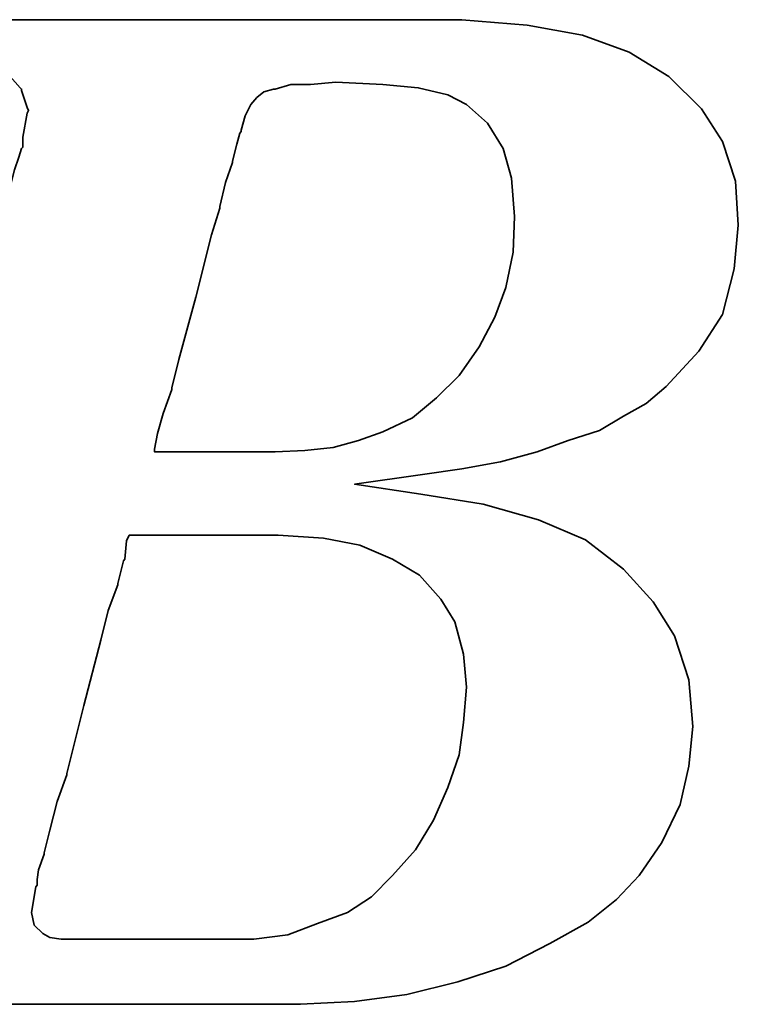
# Model space of a CAD drawing. Header units: inches. Extents: x 36 to 678, y -393 to 752.
# Tile 29 of 41: x 203.05 to 205.23, y 146.7 to 149.69. Entities that reach past the tile are written whole.
import ezdxf

# ---------------------------------------------------------------- set-up
doc = ezdxf.new("R2010")
doc.units = ezdxf.units.IN
doc.header["$LTSCALE"] = 5
doc.header["$MEASUREMENT"] = 0
doc.layers.add('DIM', color=4, linetype='Continuous')
doc.layers.add('layer 1', color=7, linetype='Continuous')

# ---------------------------------------------------------------- blocks, each defined once
blk = doc.blocks.new('TBI MOTION logo(完整正式版)')
at = {"layer": 'layer 1', "color": 22, "lineweight": 35}
for points, knots in [([(-64.65375, -6.86375), (-64.65375, -6.86375), (-64.84375, -7.29625), (-64.84375, -7.29625), (-64.84375, -7.29625), (-64.84375, -7.29625), (-64.86875, -7.34375), (-64.86875, -7.34375), (-64.86875, -7.34375), (-64.86875, -7.34375), (-64.86875, -7.36875), (-64.86875, -7.36875), (-64.86875, -7.36875), (-64.86875, -7.36875), (-65.15375, -7.65375), (-65.15375, -7.65375), (-65.15375, -7.65375), (-65.15375, -7.65375), (-65.17875, -7.65375), (-65.17875, -7.65375), (-65.17875, -7.65375), (-65.17875, -7.65375), (-65.20375, -7.67875), (-65.20375, -7.67875), (-65.20375, -7.67875), (-65.20375, -7.67875), (-65.58875, -7.87125), (-65.58875, -7.87125), (-65.58875, -7.87125), (-65.58875, -7.87125), (-65.63375, -7.87125), (-65.63375, -7.87125), (-65.63375, -7.87125), (-65.63375, -7.87125), (-65.65875, -7.89375), (-65.65875, -7.89375), (-65.65875, -7.89375), (-65.65875, -7.89375), (-66.09375, -7.94375), (-66.09375, -7.94375), (-66.09375, -7.94375), (-66.09375, -7.94375), (-66.11375, -7.94375), (-66.11375, -7.94375), (-66.11375, -7.94375), (-66.11375, -7.94375), (-66.16375, -7.94375), (-66.16375, -7.94375), (-66.16375, -7.94375), (-66.16375, -7.94375), (-66.30875, -7.94375), (-66.30875, -7.94375), (-66.30875, -7.94375), (-66.30875, -7.94375), (-66.69375, -7.94375), (-66.69375, -7.94375), (-66.69375, -7.94375), (-66.69375, -7.94375), (-67.07375, -7.94375), (-67.07375, -7.94375), (-67.07375, -7.94375), (-67.07375, -7.94375), (-67.12375, -7.94375), (-67.12375, -7.94375), (-67.12375, -7.94375), (-67.12375, -7.94375), (-67.12375, -7.96625), (-67.12375, -7.96625), (-67.12375, -7.96625), (-67.12375, -7.96625), (-67.14875, -7.99125), (-67.14875, -7.99125), (-67.14875, -7.99125), (-67.14875, -7.99125), (-67.24375, -8.34875), (-67.24375, -8.34875), (-67.24375, -8.34875), (-67.24375, -8.34875), (-67.31375, -8.68625), (-67.31375, -8.68625), (-67.31375, -8.68625), (-67.31375, -8.68625), (-67.26875, -8.68625), (-67.26875, -8.68625), (-67.26875, -8.68625), (-67.26875, -8.68625), (-67.07375, -8.68625), (-67.07375, -8.68625), (-67.07375, -8.68625), (-67.07375, -8.68625), (-66.54875, -8.68625), (-66.54875, -8.68625), (-66.54875, -8.68625), (-66.54875, -8.68625), (-65.82625, -8.68625), (-65.82625, -8.68625), (-65.82625, -8.68625), (-65.82625, -8.68625), (-65.01375, -8.68625), (-65.01375, -8.68625), (-65.01375, -8.68625), (-65.01375, -8.68625), (-64.05375, -8.68625), (-64.05375, -8.68625), (-64.05375, -8.68625), (-64.05375, -8.68625), (-62.08375, -8.68625), (-62.08375, -8.68625), (-62.08375, -8.68625), (-62.08375, -8.68625), (-60.06875, -8.68625), (-60.06875, -8.68625), (-60.06875, -8.68625), (-60.06875, -8.68625), (-59.10875, -8.68625), (-59.10875, -8.68625), (-59.10875, -8.68625), (-59.10875, -8.68625), (-58.29375, -8.68625), (-58.29375, -8.68625), (-58.29375, -8.68625), (-58.29375, -8.68625), (-57.57375, -8.68625), (-57.57375, -8.68625), (-57.57375, -8.68625), (-57.57375, -8.68625), (-57.04875, -8.68625), (-57.04875, -8.68625), (-57.04875, -8.68625), (-57.04875, -8.68625), (-56.85375, -8.68625), (-56.85375, -8.68625), (-56.85375, -8.68625), (-56.85375, -8.68625), (-56.70875, -8.68625), (-56.70875, -8.68625), (-56.70875, -8.68625), (-56.70875, -8.68625), (-56.61375, -8.68625), (-56.61375, -8.68625), (-56.61375, -8.68625), (-56.61375, -8.68625), (-56.56875, -8.68625), (-56.56875, -8.68625), (-56.56875, -8.68625), (-56.56875, -8.68625), (-55.65375, -8.63875), (-55.65375, -8.63875), (-55.65375, -8.63875), (-55.65375, -8.63875), (-54.76875, -8.51875), (-54.76875, -8.51875), (-54.76875, -8.51875), (-54.76875, -8.51875), (-53.90375, -8.30375), (-53.90375, -8.30375), (-53.90375, -8.30375), (-53.90375, -8.30375), (-53.08875, -8.03875), (-53.08875, -8.03875), (-53.08875, -8.03875), (-53.08875, -8.03875), (-52.34375, -7.65375), (-52.34375, -7.65375), (-52.34375, -7.65375), (-52.34375, -7.65375), (-51.69875, -7.29625), (-51.69875, -7.29625), (-51.69875, -7.29625), (-51.69875, -7.29625), (-51.21875, -6.91125), (-51.21875, -6.91125), (-51.21875, -6.91125), (-51.21875, -6.91125), (-50.83375, -6.50375), (-50.83375, -6.50375), (-50.83375, -6.50375), (-50.83375, -6.50375), (-50.44875, -5.94875), (-50.44875, -5.94875), (-50.44875, -5.94875), (-50.44875, -5.94875), (-50.13875, -5.30375), (-50.13875, -5.30375), (-50.13875, -5.30375), (-50.13875, -5.30375), (-49.99375, -4.65375), (-49.99375, -4.65375), (-49.99375, -4.65375), (-49.99375, -4.65375), (-49.92375, -3.98375), (-49.92375, -3.98375), (-49.92375, -3.98375), (-49.92375, -3.98375), (-49.99375, -3.19374), (-49.99375, -3.19374), (-49.99375, -3.19374), (-49.99375, -3.19374), (-50.23374, -2.44874), (-50.23374, -2.44874), (-50.23374, -2.44874), (-50.23374, -2.44874), (-50.59375, -1.87374), (-50.59375, -1.87374), (-50.59375, -1.87374), (-50.59375, -1.87374), (-51.09875, -1.31874), (-51.09875, -1.31874), (-51.09875, -1.31874), (-51.09875, -1.31874), (-51.74375, -0.81875), (-51.74375, -0.81875), (-51.74375, -0.81875), (-51.74375, -0.81875), (-52.53875, -0.48125), (-52.53875, -0.48125), (-52.53875, -0.48125), (-52.53875, -0.48125), (-53.47375, -0.21875), (-53.47375, -0.21875), (-53.47375, -0.21875), (-53.47375, -0.21875), (-54.52875, -0.04874), (-54.52875, -0.04874), (-54.52875, -0.04874), (-54.52875, -0.04874), (-55.65375, 0.12125), (-55.65375, 0.12125), (-55.65375, 0.12125), (-55.65375, 0.12125), (-54.50375, 0.28624), (-54.50375, 0.28624), (-54.50375, 0.28624), (-54.50375, 0.28624), (-53.83375, 0.38124), (-53.83375, 0.38124), (-53.83375, 0.38124), (-53.83375, 0.38124), (-53.18375, 0.50125), (-53.18375, 0.50125), (-53.18375, 0.50125), (-53.18375, 0.50125), (-52.55875, 0.66874), (-52.55875, 0.66874), (-52.55875, 0.66874), (-52.55875, 0.66874), (-52.03375, 0.86124), (-52.03375, 0.86124), (-52.03375, 0.86124), (-52.03375, 0.86124), (-51.50374, 1.03124), (-51.50374, 1.03124), (-51.50374, 1.03124), (-51.50374, 1.03124), (-51.09875, 1.27125), (-51.09875, 1.27125), (-51.09875, 1.27125), (-51.09875, 1.27125), (-50.71375, 1.48624), (-50.71375, 1.48624), (-50.71375, 1.48624), (-50.71375, 1.48624), (-50.37625, 1.77625), (-50.37625, 1.77625), (-50.37625, 1.77625), (-50.37625, 1.77625), (-49.82375, 2.37625), (-49.82375, 2.37625), (-49.82375, 2.37625), (-49.82375, 2.37625), (-49.41875, 2.99625), (-49.41875, 2.99625), (-49.41875, 2.99625), (-49.41875, 2.99625), (-49.22375, 3.76625), (-49.22375, 3.76625), (-49.22375, 3.76625), (-49.22375, 3.76625), (-49.15375, 4.50874), (-49.15375, 4.50874), (-49.15375, 4.50874), (-49.15375, 4.50874), (-49.20375, 5.25125), (-49.20375, 5.25125), (-49.20375, 5.25125), (-49.20375, 5.25125), (-49.41875, 5.92625), (-49.41875, 5.92625), (-49.41875, 5.92625), (-49.41875, 5.92625), (-49.77875, 6.47625), (-49.77875, 6.47625), (-49.77875, 6.47625), (-49.77875, 6.47625), (-50.33125, 7.02624), (-50.33125, 7.02624), (-50.33125, 7.02624), (-50.33125, 7.02624), (-51.00125, 7.43625), (-51.00125, 7.43625), (-51.00125, 7.43625), (-51.00125, 7.43625), (-51.79375, 7.72625), (-51.79375, 7.72625), (-51.79375, 7.72625), (-51.79375, 7.72625), (-52.72875, 7.89124), (-52.72875, 7.89124), (-52.72875, 7.89124), (-52.72875, 7.89124), (-53.83375, 7.98625), (-53.83375, 7.98625), (-53.83375, 7.98625), (-53.83375, 7.98625), (-53.92875, 7.98625), (-53.92875, 7.98625), (-53.92875, 7.98625), (-53.92875, 7.98625), (-54.26375, 7.98625), (-54.26375, 7.98625), (-54.26375, 7.98625), (-54.26375, 7.98625), (-54.74375, 7.98625), (-54.74375, 7.98625), (-54.74375, 7.98625), (-54.74375, 7.98625), (-55.36875, 7.98625), (-55.36875, 7.98625), (-55.36875, 7.98625), (-55.36875, 7.98625), (-56.13375, 7.98625), (-56.13375, 7.98625), (-56.13375, 7.98625), (-56.13375, 7.98625), (-56.94875, 7.98625), (-56.94875, 7.98625), (-56.94875, 7.98625), (-56.94875, 7.98625), (-58.77625, 7.98625), (-58.77625, 7.98625), (-58.77625, 7.98625), (-58.77625, 7.98625), (-60.59875, 7.98625), (-60.59875, 7.98625), (-60.59875, 7.98625), (-60.59875, 7.98625), (-61.41375, 7.98625), (-61.41375, 7.98625), (-61.41375, 7.98625), (-61.41375, 7.98625), (-62.17875, 7.98625), (-62.17875, 7.98625), (-62.17875, 7.98625), (-62.17875, 7.98625), (-62.80375, 7.98625), (-62.80375, 7.98625), (-62.80375, 7.98625), (-62.80375, 7.98625), (-63.30625, 7.98625), (-63.30625, 7.98625), (-63.30625, 7.98625), (-63.30625, 7.98625), (-63.57375, 7.98625), (-63.57375, 7.98625), (-63.57375, 7.98625), (-63.57375, 7.98625), (-63.57375, 7.96375), (-63.57375, 7.96375), (-63.57375, 7.96375), (-63.57375, 7.96375), (-63.59875, 7.94125), (-63.59875, 7.94125), (-63.59875, 7.94125), (-63.59875, 7.94125), (-63.69375, 7.55625), (-63.69375, 7.55625), (-63.69375, 7.55625), (-63.69375, 7.55625), (-63.76375, 7.24624), (-63.76375, 7.24624), (-63.76375, 7.24624), (-63.76375, 7.24624), (-63.23875, 7.24624), (-63.23875, 7.24624), (-63.23875, 7.24624), (-63.23875, 7.24624), (-62.75875, 7.24624), (-62.75875, 7.24624), (-62.75875, 7.24624), (-62.75875, 7.24624), (-62.61125, 7.24624), (-62.61125, 7.24624), (-62.61125, 7.24624), (-62.61125, 7.24624), (-62.56625, 7.24624), (-62.56625, 7.24624), (-62.56625, 7.24624), (-62.56625, 7.24624), (-62.22875, 7.24624), (-62.22875, 7.24624), (-62.22875, 7.24624), (-62.22875, 7.24624), (-62.20375, 7.24624), (-62.20375, 7.24624), (-62.20375, 7.24624), (-62.20375, 7.24624), (-62.17875, 7.21875), (-62.17875, 7.21875), (-62.17875, 7.21875), (-62.17875, 7.21875), (-61.96375, 7.17125), (-61.96375, 7.17125), (-61.96375, 7.17125), (-61.96375, 7.17125), (-61.72375, 7.12624), (-61.72375, 7.12624), (-61.72375, 7.12624), (-61.72375, 7.12624), (-61.70375, 7.12624), (-61.70375, 7.12624), (-61.70375, 7.12624), (-61.70375, 7.12624), (-61.55875, 7.07624), (-61.55875, 7.07624), (-61.55875, 7.07624), (-61.55875, 7.07624), (-61.50875, 7.07624), (-61.50875, 7.07624), (-61.50875, 7.07624), (-61.50875, 7.07624), (-61.48375, 7.02624), (-61.48375, 7.02624), (-61.48375, 7.02624), (-61.48375, 7.02624), (-61.31875, 6.83375), (-61.31875, 6.83375), (-61.31875, 6.83375), (-61.31875, 6.83375), (-61.29375, 6.81125), (-61.29375, 6.81125), (-61.29375, 6.81125), (-61.29375, 6.81125), (-61.29375, 6.78625), (-61.29375, 6.78625), (-61.29375, 6.78625), (-61.29375, 6.78625), (-61.19875, 6.50124), (-61.19875, 6.50124), (-61.19875, 6.50124), (-61.19875, 6.50124), (-61.17375, 6.45124), (-61.17375, 6.45124), (-61.17375, 6.45124), (-61.17375, 6.45124), (-61.19875, 6.40625), (-61.19875, 6.40625), (-61.19875, 6.40625), (-61.19875, 6.40625), (-61.26875, 5.99624), (-61.26875, 5.99624), (-61.26875, 5.99624), (-61.26875, 5.99624), (-61.26875, 5.85125), (-61.26875, 5.85125), (-61.26875, 5.85125), (-61.26875, 5.85125), (-61.26875, 5.82625), (-61.26875, 5.82625), (-61.26875, 5.82625), (-61.26875, 5.82625), (-61.29375, 5.80625), (-61.29375, 5.80625), (-61.29375, 5.80625), (-61.29375, 5.80625), (-61.34125, 5.66125), (-61.34125, 5.66125), (-61.34125, 5.66125), (-61.34125, 5.66125), (-61.41375, 5.44625), (-61.41375, 5.44625), (-61.41375, 5.44625), (-61.41375, 5.44625), (-61.48375, 5.15625), (-61.48375, 5.15625), (-61.48375, 5.15625), (-61.48375, 5.15625), (-61.58375, 4.82124), (-61.58375, 4.82124), (-61.58375, 4.82124), (-61.58375, 4.82124), (-61.79875, 4.00375), (-61.79875, 4.00375), (-61.79875, 4.00375), (-61.79875, 4.00375), (-62.05875, 2.99625), (-62.05875, 2.99625), (-62.05875, 2.99625), (-62.05875, 2.99625), (-62.34875, 1.91625), (-62.34875, 1.91625), (-62.34875, 1.91625), (-62.34875, 1.91625), (-62.97375, -0.41124), (-62.97375, -0.41124), (-62.97375, -0.41124), (-62.97375, -0.41124), (-63.59875, -2.75875), (-63.59875, -2.75875), (-63.59875, -2.75875), (-63.59875, -2.75875), (-63.88375, -3.86374), (-63.88375, -3.86374), (-63.88375, -3.86374), (-63.88375, -3.86374), (-64.14875, -4.82374), (-64.14875, -4.82374), (-64.14875, -4.82374), (-64.14875, -4.82374), (-64.36375, -5.64125), (-64.36375, -5.64125), (-64.36375, -5.64125), (-64.36375, -5.64125), (-64.43625, -5.97625), (-64.43625, -5.97625), (-64.43625, -5.97625), (-64.43625, -5.97625), (-64.50875, -6.28625), (-64.50875, -6.28625), (-64.50875, -6.28625), (-64.50875, -6.28625), (-64.50875, -6.30875), (-64.50875, -6.30875), (-64.50875, -6.30875), (-64.50875, -6.30875), (-64.57875, -6.50375), (-64.57875, -6.50375), (-64.57875, -6.50375), (-64.57875, -6.50375), (-64.62875, -6.69625), (-64.62875, -6.69625), (-64.62875, -6.69625), (-64.62875, -6.69625), (-64.62875, -6.76875), (-64.62875, -6.76875), (-64.62875, -6.76875), (-64.62875, -6.76875), (-64.62875, -6.81375), (-64.62875, -6.81375), (-64.62875, -6.81375), (-64.62875, -6.81375), (-64.62875, -6.83875), (-64.62875, -6.83875), (-64.62875, -6.83875), (-64.62875, -6.83875), (-64.65375, -6.86375), (-64.65375, -6.86375)], [0, 0, 0, 0, 0.00719424, 0.00719424, 0.00719424, 0.00719424, 0.01438849, 0.01438849, 0.01438849, 0.01438849, 0.02158273, 0.02158273, 0.02158273, 0.02158273, 0.02877698, 0.02877698, 0.02877698, 0.02877698, 0.03597122, 0.03597122, 0.03597122, 0.03597122, 0.04316547, 0.04316547, 0.04316547, 0.04316547, 0.05035971, 0.05035971, 0.05035971, 0.05035971, 0.05755396, 0.05755396, 0.05755396, 0.05755396, 0.0647482, 0.0647482, 0.0647482, 0.0647482, 0.07194245, 0.07194245, 0.07194245, 0.07194245, 0.07913669, 0.07913669, 0.07913669, 0.07913669, 0.08633094, 0.08633094, 0.08633094, 0.08633094, 0.09352518, 0.09352518, 0.09352518, 0.09352518, 0.10071942, 0.10071942, 0.10071942, 0.10071942, 0.10791367, 0.10791367, 0.10791367, 0.10791367, 0.11510791, 0.11510791, 0.11510791, 0.11510791, 0.12230216, 0.12230216, 0.12230216, 0.12230216, 0.1294964, 0.1294964, 0.1294964, 0.1294964, 0.13669065, 0.13669065, 0.13669065, 0.13669065, 0.14388489, 0.14388489, 0.14388489, 0.14388489, 0.15107914, 0.15107914, 0.15107914, 0.15107914, 0.15827338, 0.15827338, 0.15827338, 0.15827338, 0.16546763, 0.16546763, 0.16546763, 0.16546763, 0.17266187, 0.17266187, 0.17266187, 0.17266187, 0.17985612, 0.17985612, 0.17985612, 0.17985612, 0.18705036, 0.18705036, 0.18705036, 0.18705036, 0.1942446, 0.1942446, 0.1942446, 0.1942446, 0.20143885, 0.20143885, 0.20143885, 0.20143885, 0.20863309, 0.20863309, 0.20863309, 0.20863309, 0.21582734, 0.21582734, 0.21582734, 0.21582734, 0.22302158, 0.22302158, 0.22302158, 0.22302158, 0.23021583, 0.23021583, 0.23021583, 0.23021583, 0.23741007, 0.23741007, 0.23741007, 0.23741007, 0.24460432, 0.24460432, 0.24460432, 0.24460432, 0.25179856, 0.25179856, 0.25179856, 0.25179856, 0.25899281, 0.25899281, 0.25899281, 0.25899281, 0.26618705, 0.26618705, 0.26618705, 0.26618705, 0.27338129, 0.27338129, 0.27338129, 0.27338129, 0.28057554, 0.28057554, 0.28057554, 0.28057554, 0.28776978, 0.28776978, 0.28776978, 0.28776978, 0.29496403, 0.29496403, 0.29496403, 0.29496403, 0.30215827, 0.30215827, 0.30215827, 0.30215827, 0.30935252, 0.30935252, 0.30935252, 0.30935252, 0.31654676, 0.31654676, 0.31654676, 0.31654676, 0.32374101, 0.32374101, 0.32374101, 0.32374101, 0.33093525, 0.33093525, 0.33093525, 0.33093525, 0.3381295, 0.3381295, 0.3381295, 0.3381295, 0.34532374, 0.34532374, 0.34532374, 0.34532374, 0.35251799, 0.35251799, 0.35251799, 0.35251799, 0.35971223, 0.35971223, 0.35971223, 0.35971223, 0.36690647, 0.36690647, 0.36690647, 0.36690647, 0.37410072, 0.37410072, 0.37410072, 0.37410072, 0.38129496, 0.38129496, 0.38129496, 0.38129496, 0.38848921, 0.38848921, 0.38848921, 0.38848921, 0.39568345, 0.39568345, 0.39568345, 0.39568345, 0.4028777, 0.4028777, 0.4028777, 0.4028777, 0.41007194, 0.41007194, 0.41007194, 0.41007194, 0.41726619, 0.41726619, 0.41726619, 0.41726619, 0.42446043, 0.42446043, 0.42446043, 0.42446043, 0.43165468, 0.43165468, 0.43165468, 0.43165468, 0.43884892, 0.43884892, 0.43884892, 0.43884892, 0.44604317, 0.44604317, 0.44604317, 0.44604317, 0.45323741, 0.45323741, 0.45323741, 0.45323741, 0.46043165, 0.46043165, 0.46043165, 0.46043165, 0.4676259, 0.4676259, 0.4676259, 0.4676259, 0.47482014, 0.47482014, 0.47482014, 0.47482014, 0.48201439, 0.48201439, 0.48201439, 0.48201439, 0.48920863, 0.48920863, 0.48920863, 0.48920863, 0.49640288, 0.49640288, 0.49640288, 0.49640288, 0.50359712, 0.50359712, 0.50359712, 0.50359712, 0.51079137, 0.51079137, 0.51079137, 0.51079137, 0.51798561, 0.51798561, 0.51798561, 0.51798561, 0.52517986, 0.52517986, 0.52517986, 0.52517986, 0.5323741, 0.5323741, 0.5323741, 0.5323741, 0.53956835, 0.53956835, 0.53956835, 0.53956835, 0.54676259, 0.54676259, 0.54676259, 0.54676259, 0.55395683, 0.55395683, 0.55395683, 0.55395683, 0.56115108, 0.56115108, 0.56115108, 0.56115108, 0.56834532, 0.56834532, 0.56834532, 0.56834532, 0.57553957, 0.57553957, 0.57553957, 0.57553957, 0.58273381, 0.58273381, 0.58273381, 0.58273381, 0.58992806, 0.58992806, 0.58992806, 0.58992806, 0.5971223, 0.5971223, 0.5971223, 0.5971223, 0.60431655, 0.60431655, 0.60431655, 0.60431655, 0.61151079, 0.61151079, 0.61151079, 0.61151079, 0.61870504, 0.61870504, 0.61870504, 0.61870504, 0.62589928, 0.62589928, 0.62589928, 0.62589928, 0.63309353, 0.63309353, 0.63309353, 0.63309353, 0.64028777, 0.64028777, 0.64028777, 0.64028777, 0.64748201, 0.64748201, 0.64748201, 0.64748201, 0.65467626, 0.65467626, 0.65467626, 0.65467626, 0.6618705, 0.6618705, 0.6618705, 0.6618705, 0.66906475, 0.66906475, 0.66906475, 0.66906475, 0.67625899, 0.67625899, 0.67625899, 0.67625899, 0.68345324, 0.68345324, 0.68345324, 0.68345324, 0.69064748, 0.69064748, 0.69064748, 0.69064748, 0.69784173, 0.69784173, 0.69784173, 0.69784173, 0.70503597, 0.70503597, 0.70503597, 0.70503597, 0.71223022, 0.71223022, 0.71223022, 0.71223022, 0.71942446, 0.71942446, 0.71942446, 0.71942446, 0.72661871, 0.72661871, 0.72661871, 0.72661871, 0.73381295, 0.73381295, 0.73381295, 0.73381295, 0.74100719, 0.74100719, 0.74100719, 0.74100719, 0.74820144, 0.74820144, 0.74820144, 0.74820144, 0.75539568, 0.75539568, 0.75539568, 0.75539568, 0.76258993, 0.76258993, 0.76258993, 0.76258993, 0.76978417, 0.76978417, 0.76978417, 0.76978417, 0.77697842, 0.77697842, 0.77697842, 0.77697842, 0.78417266, 0.78417266, 0.78417266, 0.78417266, 0.79136691, 0.79136691, 0.79136691, 0.79136691, 0.79856115, 0.79856115, 0.79856115, 0.79856115, 0.8057554, 0.8057554, 0.8057554, 0.8057554, 0.81294964, 0.81294964, 0.81294964, 0.81294964, 0.82014388, 0.82014388, 0.82014388, 0.82014388, 0.82733813, 0.82733813, 0.82733813, 0.82733813, 0.83453237, 0.83453237, 0.83453237, 0.83453237, 0.84172662, 0.84172662, 0.84172662, 0.84172662, 0.84892086, 0.84892086, 0.84892086, 0.84892086, 0.85611511, 0.85611511, 0.85611511, 0.85611511, 0.86330935, 0.86330935, 0.86330935, 0.86330935, 0.8705036, 0.8705036, 0.8705036, 0.8705036, 0.87769784, 0.87769784, 0.87769784, 0.87769784, 0.88489209, 0.88489209, 0.88489209, 0.88489209, 0.89208633, 0.89208633, 0.89208633, 0.89208633, 0.89928058, 0.89928058, 0.89928058, 0.89928058, 0.90647482, 0.90647482, 0.90647482, 0.90647482, 0.91366906, 0.91366906, 0.91366906, 0.91366906, 0.92086331, 0.92086331, 0.92086331, 0.92086331, 0.92805755, 0.92805755, 0.92805755, 0.92805755, 0.9352518, 0.9352518, 0.9352518, 0.9352518, 0.94244604, 0.94244604, 0.94244604, 0.94244604, 0.94964029, 0.94964029, 0.94964029, 0.94964029, 0.95683453, 0.95683453, 0.95683453, 0.95683453, 0.96402878, 0.96402878, 0.96402878, 0.96402878, 0.97122302, 0.97122302, 0.97122302, 0.97122302, 0.97841727, 0.97841727, 0.97841727, 0.97841727, 0.98561151, 0.98561151, 0.98561151, 0.98561151, 0.99280576, 0.99280576, 0.99280576, 0.99280576, 1, 1, 1, 1]), ([(-57.50375, 6.35625), (-57.50375, 6.35625), (-57.57375, 6.11625), (-57.57375, 6.11625), (-57.57375, 6.11625), (-57.57375, 6.11625), (-57.57375, 6.09125), (-57.57375, 6.09125), (-57.57375, 6.09125), (-57.57375, 6.09125), (-57.59875, 6.06625), (-57.59875, 6.06625), (-57.59875, 6.06625), (-57.59875, 6.06625), (-57.64875, 5.87625), (-57.64875, 5.87625), (-57.64875, 5.87625), (-57.64875, 5.87625), (-57.71875, 5.58875), (-57.71875, 5.58875), (-57.71875, 5.58875), (-57.71875, 5.58875), (-57.71875, 5.56625), (-57.71875, 5.56625), (-57.71875, 5.56625), (-57.71875, 5.56625), (-57.83875, 5.23125), (-57.83875, 5.23125), (-57.83875, 5.23125), (-57.83875, 5.23125), (-57.93625, 4.82124), (-57.93625, 4.82124), (-57.93625, 4.82124), (-57.93625, 4.82124), (-57.93625, 4.79624), (-57.93625, 4.79624), (-57.93625, 4.79624), (-57.93625, 4.79624), (-58.07875, 4.34125), (-58.07875, 4.34125), (-58.07875, 4.34125), (-58.07875, 4.34125), (-58.34375, 3.28625), (-58.34375, 3.28625), (-58.34375, 3.28625), (-58.34375, 3.28625), (-58.62875, 2.23124), (-58.62875, 2.23124), (-58.62875, 2.23124), (-58.62875, 2.23124), (-58.74875, 1.75125), (-58.74875, 1.75125), (-58.74875, 1.75125), (-58.74875, 1.75125), (-58.74875, 1.72625), (-58.74875, 1.72625), (-58.74875, 1.72625), (-58.74875, 1.72625), (-58.89375, 1.31625), (-58.89375, 1.31625), (-58.89375, 1.31625), (-58.89375, 1.31625), (-58.98875, 0.98124), (-58.98875, 0.98124), (-58.98875, 0.98124), (-58.98875, 0.98124), (-59.03875, 0.71625), (-59.03875, 0.71625), (-59.03875, 0.71625), (-59.03875, 0.71625), (-59.03875, 0.66874), (-59.03875, 0.66874), (-59.03875, 0.66874), (-59.03875, 0.66874), (-58.91875, 0.66874), (-58.91875, 0.66874), (-58.91875, 0.66874), (-58.91875, 0.66874), (-58.53375, 0.66874), (-58.53375, 0.66874), (-58.53375, 0.66874), (-58.53375, 0.66874), (-58.10375, 0.66874), (-58.10375, 0.66874), (-58.10375, 0.66874), (-58.10375, 0.66874), (-57.66875, 0.66874), (-57.66875, 0.66874), (-57.66875, 0.66874), (-57.66875, 0.66874), (-57.33375, 0.66874), (-57.33375, 0.66874), (-57.33375, 0.66874), (-57.33375, 0.66874), (-57.09375, 0.66874), (-57.09375, 0.66874), (-57.09375, 0.66874), (-57.09375, 0.66874), (-56.99875, 0.66874), (-56.99875, 0.66874), (-56.99875, 0.66874), (-56.99875, 0.66874), (-56.49375, 0.69374), (-56.49375, 0.69374), (-56.49375, 0.69374), (-56.49375, 0.69374), (-56.01375, 0.74374), (-56.01375, 0.74374), (-56.01375, 0.74374), (-56.01375, 0.74374), (-55.58375, 0.86124), (-55.58375, 0.86124), (-55.58375, 0.86124), (-55.58375, 0.86124), (-55.17375, 1.00624), (-55.17375, 1.00624), (-55.17375, 1.00624), (-55.17375, 1.00624), (-54.67375, 1.24625), (-54.67375, 1.24625), (-54.67375, 1.24625), (-54.67375, 1.24625), (-54.26375, 1.58124), (-54.26375, 1.58124), (-54.26375, 1.58124), (-54.26375, 1.58124), (-53.87875, 1.96374), (-53.87875, 1.96374), (-53.87875, 1.96374), (-53.87875, 1.96374), (-53.54375, 2.44625), (-53.54375, 2.44625), (-53.54375, 2.44625), (-53.54375, 2.44625), (-53.27875, 2.95125), (-53.27875, 2.95125), (-53.27875, 2.95125), (-53.27875, 2.95125), (-53.08875, 3.45124), (-53.08875, 3.45124), (-53.08875, 3.45124), (-53.08875, 3.45124), (-52.96875, 4.05124), (-52.96875, 4.05124), (-52.96875, 4.05124), (-52.96875, 4.05124), (-52.94375, 4.65125), (-52.94375, 4.65125), (-52.94375, 4.65125), (-52.94375, 4.65125), (-52.99375, 5.30125), (-52.99375, 5.30125), (-52.99375, 5.30125), (-52.99375, 5.30125), (-53.13875, 5.80625), (-53.13875, 5.80625), (-53.13875, 5.80625), (-53.13875, 5.80625), (-53.39875, 6.23625), (-53.39875, 6.23625), (-53.39875, 6.23625), (-53.39875, 6.23625), (-53.75875, 6.54875), (-53.75875, 6.54875), (-53.75875, 6.54875), (-53.75875, 6.54875), (-54.07375, 6.71625), (-54.07375, 6.71625), (-54.07375, 6.71625), (-54.07375, 6.71625), (-54.57375, 6.83375), (-54.57375, 6.83375), (-54.57375, 6.83375), (-54.57375, 6.83375), (-55.17375, 6.88625), (-55.17375, 6.88625), (-55.17375, 6.88625), (-55.17375, 6.88625), (-55.96875, 6.93125), (-55.96875, 6.93125), (-55.96875, 6.93125), (-55.96875, 6.93125), (-56.39875, 6.88625), (-56.39875, 6.88625), (-56.39875, 6.88625), (-56.39875, 6.88625), (-56.42125, 6.88625), (-56.42125, 6.88625), (-56.42125, 6.88625), (-56.42125, 6.88625), (-56.73375, 6.88625), (-56.73375, 6.88625), (-56.73375, 6.88625), (-56.73375, 6.88625), (-56.99875, 6.81125), (-56.99875, 6.81125), (-56.99875, 6.81125), (-56.99875, 6.81125), (-57.02375, 6.81125), (-57.02375, 6.81125), (-57.02375, 6.81125), (-57.02375, 6.81125), (-57.18875, 6.76625), (-57.18875, 6.76625), (-57.18875, 6.76625), (-57.18875, 6.76625), (-57.30875, 6.66625), (-57.30875, 6.66625), (-57.30875, 6.66625), (-57.30875, 6.66625), (-57.40875, 6.54875), (-57.40875, 6.54875), (-57.40875, 6.54875), (-57.40875, 6.54875), (-57.50375, 6.35625), (-57.50375, 6.35625)], [0, 0, 0, 0, 0.01851852, 0.01851852, 0.01851852, 0.01851852, 0.03703704, 0.03703704, 0.03703704, 0.03703704, 0.05555556, 0.05555556, 0.05555556, 0.05555556, 0.07407407, 0.07407407, 0.07407407, 0.07407407, 0.09259259, 0.09259259, 0.09259259, 0.09259259, 0.11111111, 0.11111111, 0.11111111, 0.11111111, 0.12962963, 0.12962963, 0.12962963, 0.12962963, 0.14814815, 0.14814815, 0.14814815, 0.14814815, 0.16666667, 0.16666667, 0.16666667, 0.16666667, 0.18518519, 0.18518519, 0.18518519, 0.18518519, 0.2037037, 0.2037037, 0.2037037, 0.2037037, 0.22222222, 0.22222222, 0.22222222, 0.22222222, 0.24074074, 0.24074074, 0.24074074, 0.24074074, 0.25925926, 0.25925926, 0.25925926, 0.25925926, 0.27777778, 0.27777778, 0.27777778, 0.27777778, 0.2962963, 0.2962963, 0.2962963, 0.2962963, 0.31481481, 0.31481481, 0.31481481, 0.31481481, 0.33333333, 0.33333333, 0.33333333, 0.33333333, 0.35185185, 0.35185185, 0.35185185, 0.35185185, 0.37037037, 0.37037037, 0.37037037, 0.37037037, 0.38888889, 0.38888889, 0.38888889, 0.38888889, 0.40740741, 0.40740741, 0.40740741, 0.40740741, 0.42592593, 0.42592593, 0.42592593, 0.42592593, 0.44444444, 0.44444444, 0.44444444, 0.44444444, 0.46296296, 0.46296296, 0.46296296, 0.46296296, 0.48148148, 0.48148148, 0.48148148, 0.48148148, 0.5, 0.5, 0.5, 0.5, 0.51851852, 0.51851852, 0.51851852, 0.51851852, 0.53703704, 0.53703704, 0.53703704, 0.53703704, 0.55555556, 0.55555556, 0.55555556, 0.55555556, 0.57407407, 0.57407407, 0.57407407, 0.57407407, 0.59259259, 0.59259259, 0.59259259, 0.59259259, 0.61111111, 0.61111111, 0.61111111, 0.61111111, 0.62962963, 0.62962963, 0.62962963, 0.62962963, 0.64814815, 0.64814815, 0.64814815, 0.64814815, 0.66666667, 0.66666667, 0.66666667, 0.66666667, 0.68518519, 0.68518519, 0.68518519, 0.68518519, 0.7037037, 0.7037037, 0.7037037, 0.7037037, 0.72222222, 0.72222222, 0.72222222, 0.72222222, 0.74074074, 0.74074074, 0.74074074, 0.74074074, 0.75925926, 0.75925926, 0.75925926, 0.75925926, 0.77777778, 0.77777778, 0.77777778, 0.77777778, 0.7962963, 0.7962963, 0.7962963, 0.7962963, 0.81481481, 0.81481481, 0.81481481, 0.81481481, 0.83333333, 0.83333333, 0.83333333, 0.83333333, 0.85185185, 0.85185185, 0.85185185, 0.85185185, 0.87037037, 0.87037037, 0.87037037, 0.87037037, 0.88888889, 0.88888889, 0.88888889, 0.88888889, 0.90740741, 0.90740741, 0.90740741, 0.90740741, 0.92592593, 0.92592593, 0.92592593, 0.92592593, 0.94444444, 0.94444444, 0.94444444, 0.94444444, 0.96296296, 0.96296296, 0.96296296, 0.96296296, 0.98148148, 0.98148148, 0.98148148, 0.98148148, 1, 1, 1, 1]), ([(-61.03125, -6.57375), (-61.03125, -6.57375), (-61.03125, -6.67125), (-61.03125, -6.67125), (-61.03125, -6.67125), (-61.03125, -6.67125), (-61.05375, -6.69625), (-61.05375, -6.69625), (-61.05375, -6.69625), (-61.05375, -6.69625), (-61.12375, -7.12875), (-61.12375, -7.12875), (-61.12375, -7.12875), (-61.12375, -7.12875), (-61.07875, -7.34375), (-61.07875, -7.34375), (-61.07875, -7.34375), (-61.07875, -7.34375), (-60.93375, -7.48875), (-60.93375, -7.48875), (-60.93375, -7.48875), (-60.93375, -7.48875), (-60.81375, -7.55625), (-60.81375, -7.55625), (-60.81375, -7.55625), (-60.81375, -7.55625), (-60.62375, -7.58375), (-60.62375, -7.58375), (-60.62375, -7.58375), (-60.62375, -7.58375), (-60.30875, -7.58375), (-60.30875, -7.58375), (-60.30875, -7.58375), (-60.30875, -7.58375), (-59.97375, -7.58375), (-59.97375, -7.58375), (-59.97375, -7.58375), (-59.97375, -7.58375), (-59.87875, -7.58375), (-59.87875, -7.58375), (-59.87875, -7.58375), (-59.87875, -7.58375), (-59.63625, -7.58375), (-59.63625, -7.58375), (-59.63625, -7.58375), (-59.63625, -7.58375), (-58.96875, -7.58375), (-58.96875, -7.58375), (-58.96875, -7.58375), (-58.96875, -7.58375), (-58.29375, -7.58375), (-58.29375, -7.58375), (-58.29375, -7.58375), (-58.29375, -7.58375), (-58.05375, -7.58375), (-58.05375, -7.58375), (-58.05375, -7.58375), (-58.05375, -7.58375), (-57.98375, -7.58375), (-57.98375, -7.58375), (-57.98375, -7.58375), (-57.98375, -7.58375), (-57.35875, -7.58375), (-57.35875, -7.58375), (-57.35875, -7.58375), (-57.35875, -7.58375), (-56.78375, -7.50875), (-56.78375, -7.50875), (-56.78375, -7.50875), (-56.78375, -7.50875), (-56.27875, -7.31875), (-56.27875, -7.31875), (-56.27875, -7.31875), (-56.27875, -7.31875), (-55.77375, -7.12875), (-55.77375, -7.12875), (-55.77375, -7.12875), (-55.77375, -7.12875), (-55.36875, -6.86375), (-55.36875, -6.86375), (-55.36875, -6.86375), (-55.36875, -6.86375), (-55.00875, -6.50375), (-55.00875, -6.50375), (-55.00875, -6.50375), (-55.00875, -6.50375), (-54.62375, -6.06875), (-54.62375, -6.06875), (-54.62375, -6.06875), (-54.62375, -6.06875), (-54.31375, -5.56875), (-54.31375, -5.56875), (-54.31375, -5.56875), (-54.31375, -5.56875), (-54.07375, -5.01625), (-54.07375, -5.01625), (-54.07375, -5.01625), (-54.07375, -5.01625), (-53.87875, -4.46374), (-53.87875, -4.46374), (-53.87875, -4.46374), (-53.87875, -4.46374), (-53.80875, -3.91375), (-53.80875, -3.91375), (-53.80875, -3.91375), (-53.80875, -3.91375), (-53.75875, -3.31375), (-53.75875, -3.31375), (-53.75875, -3.31375), (-53.75875, -3.31375), (-53.80875, -2.75875), (-53.80875, -2.75875), (-53.80875, -2.75875), (-53.80875, -2.75875), (-53.95375, -2.20875), (-53.95375, -2.20875), (-53.95375, -2.20875), (-53.95375, -2.20875), (-54.19375, -1.82625), (-54.19375, -1.82625), (-54.19375, -1.82625), (-54.19375, -1.82625), (-54.55375, -1.41875), (-54.55375, -1.41875), (-54.55375, -1.41875), (-54.55375, -1.41875), (-55.00875, -1.15125), (-55.00875, -1.15125), (-55.00875, -1.15125), (-55.00875, -1.15125), (-55.56125, -0.91375), (-55.56125, -0.91375), (-55.56125, -0.91375), (-55.56125, -0.91375), (-56.18125, -0.79375), (-56.18125, -0.79375), (-56.18125, -0.79375), (-56.18125, -0.79375), (-56.94875, -0.74374), (-56.94875, -0.74374), (-56.94875, -0.74374), (-56.94875, -0.74374), (-56.99875, -0.74374), (-56.99875, -0.74374), (-56.99875, -0.74374), (-56.99875, -0.74374), (-57.09375, -0.74374), (-57.09375, -0.74374), (-57.09375, -0.74374), (-57.09375, -0.74374), (-57.38375, -0.74374), (-57.38375, -0.74374), (-57.38375, -0.74374), (-57.38375, -0.74374), (-57.76875, -0.74374), (-57.76875, -0.74374), (-57.76875, -0.74374), (-57.76875, -0.74374), (-58.24625, -0.74374), (-58.24625, -0.74374), (-58.24625, -0.74374), (-58.24625, -0.74374), (-58.72875, -0.74374), (-58.72875, -0.74374), (-58.72875, -0.74374), (-58.72875, -0.74374), (-59.20875, -0.74374), (-59.20875, -0.74374), (-59.20875, -0.74374), (-59.20875, -0.74374), (-59.46875, -0.74374), (-59.46875, -0.74374), (-59.46875, -0.74374), (-59.46875, -0.74374), (-59.51625, -0.83875), (-59.51625, -0.83875), (-59.51625, -0.83875), (-59.51625, -0.83875), (-59.54375, -1.15125), (-59.54375, -1.15125), (-59.54375, -1.15125), (-59.54375, -1.15125), (-59.56375, -1.17874), (-59.56375, -1.17874), (-59.56375, -1.17874), (-59.56375, -1.17874), (-59.66375, -1.55875), (-59.66375, -1.55875), (-59.66375, -1.55875), (-59.66375, -1.55875), (-59.66375, -1.58375), (-59.66375, -1.58375), (-59.66375, -1.58375), (-59.66375, -1.58375), (-59.82875, -2.01874), (-59.82875, -2.01874), (-59.82875, -2.01874), (-59.82875, -2.01874), (-59.94875, -2.52125), (-59.94875, -2.52125), (-59.94875, -2.52125), (-59.94875, -2.52125), (-60.23875, -3.62375), (-60.23875, -3.62375), (-60.23875, -3.62375), (-60.23875, -3.62375), (-60.52375, -4.77624), (-60.52375, -4.77624), (-60.52375, -4.77624), (-60.52375, -4.77624), (-60.52375, -4.79874), (-60.52375, -4.79874), (-60.52375, -4.79874), (-60.52375, -4.79874), (-60.69125, -5.25375), (-60.69125, -5.25375), (-60.69125, -5.25375), (-60.69125, -5.25375), (-60.81375, -5.73625), (-60.81375, -5.73625), (-60.81375, -5.73625), (-60.81375, -5.73625), (-60.90875, -6.11875), (-60.90875, -6.11875), (-60.90875, -6.11875), (-60.90875, -6.11875), (-60.90875, -6.14375), (-60.90875, -6.14375), (-60.90875, -6.14375), (-60.90875, -6.14375), (-61.00375, -6.40875), (-61.00375, -6.40875), (-61.00375, -6.40875), (-61.00375, -6.40875), (-61.03125, -6.57375), (-61.03125, -6.57375)], [0, 0, 0, 0, 0.01694915, 0.01694915, 0.01694915, 0.01694915, 0.03389831, 0.03389831, 0.03389831, 0.03389831, 0.05084746, 0.05084746, 0.05084746, 0.05084746, 0.06779661, 0.06779661, 0.06779661, 0.06779661, 0.08474576, 0.08474576, 0.08474576, 0.08474576, 0.10169492, 0.10169492, 0.10169492, 0.10169492, 0.11864407, 0.11864407, 0.11864407, 0.11864407, 0.13559322, 0.13559322, 0.13559322, 0.13559322, 0.15254237, 0.15254237, 0.15254237, 0.15254237, 0.16949153, 0.16949153, 0.16949153, 0.16949153, 0.18644068, 0.18644068, 0.18644068, 0.18644068, 0.20338983, 0.20338983, 0.20338983, 0.20338983, 0.22033898, 0.22033898, 0.22033898, 0.22033898, 0.23728814, 0.23728814, 0.23728814, 0.23728814, 0.25423729, 0.25423729, 0.25423729, 0.25423729, 0.27118644, 0.27118644, 0.27118644, 0.27118644, 0.28813559, 0.28813559, 0.28813559, 0.28813559, 0.30508475, 0.30508475, 0.30508475, 0.30508475, 0.3220339, 0.3220339, 0.3220339, 0.3220339, 0.33898305, 0.33898305, 0.33898305, 0.33898305, 0.3559322, 0.3559322, 0.3559322, 0.3559322, 0.37288136, 0.37288136, 0.37288136, 0.37288136, 0.38983051, 0.38983051, 0.38983051, 0.38983051, 0.40677966, 0.40677966, 0.40677966, 0.40677966, 0.42372881, 0.42372881, 0.42372881, 0.42372881, 0.44067797, 0.44067797, 0.44067797, 0.44067797, 0.45762712, 0.45762712, 0.45762712, 0.45762712, 0.47457627, 0.47457627, 0.47457627, 0.47457627, 0.49152542, 0.49152542, 0.49152542, 0.49152542, 0.50847458, 0.50847458, 0.50847458, 0.50847458, 0.52542373, 0.52542373, 0.52542373, 0.52542373, 0.54237288, 0.54237288, 0.54237288, 0.54237288, 0.55932203, 0.55932203, 0.55932203, 0.55932203, 0.57627119, 0.57627119, 0.57627119, 0.57627119, 0.59322034, 0.59322034, 0.59322034, 0.59322034, 0.61016949, 0.61016949, 0.61016949, 0.61016949, 0.62711864, 0.62711864, 0.62711864, 0.62711864, 0.6440678, 0.6440678, 0.6440678, 0.6440678, 0.66101695, 0.66101695, 0.66101695, 0.66101695, 0.6779661, 0.6779661, 0.6779661, 0.6779661, 0.69491525, 0.69491525, 0.69491525, 0.69491525, 0.71186441, 0.71186441, 0.71186441, 0.71186441, 0.72881356, 0.72881356, 0.72881356, 0.72881356, 0.74576271, 0.74576271, 0.74576271, 0.74576271, 0.76271186, 0.76271186, 0.76271186, 0.76271186, 0.77966102, 0.77966102, 0.77966102, 0.77966102, 0.79661017, 0.79661017, 0.79661017, 0.79661017, 0.81355932, 0.81355932, 0.81355932, 0.81355932, 0.83050847, 0.83050847, 0.83050847, 0.83050847, 0.84745763, 0.84745763, 0.84745763, 0.84745763, 0.86440678, 0.86440678, 0.86440678, 0.86440678, 0.88135593, 0.88135593, 0.88135593, 0.88135593, 0.89830508, 0.89830508, 0.89830508, 0.89830508, 0.91525424, 0.91525424, 0.91525424, 0.91525424, 0.93220339, 0.93220339, 0.93220339, 0.93220339, 0.94915254, 0.94915254, 0.94915254, 0.94915254, 0.96610169, 0.96610169, 0.96610169, 0.96610169, 0.98305085, 0.98305085, 0.98305085, 0.98305085, 1, 1, 1, 1])]:
    blk.add_open_spline(points, degree=3, knots=knots, dxfattribs=at)

msp = doc.modelspace()

# ---------------------------------------------------------------- block references
at = {"layer": 'DIM', "color": 7, "xscale": 0.1791590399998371, "yscale": 0.1791590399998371, "zscale": 0.1791590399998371}
msp.add_blockref('TBI MOTION logo(完整正式版)', (214.0341, 148.2583), dxfattribs=at)

doc.saveas('drawing.dxf')
